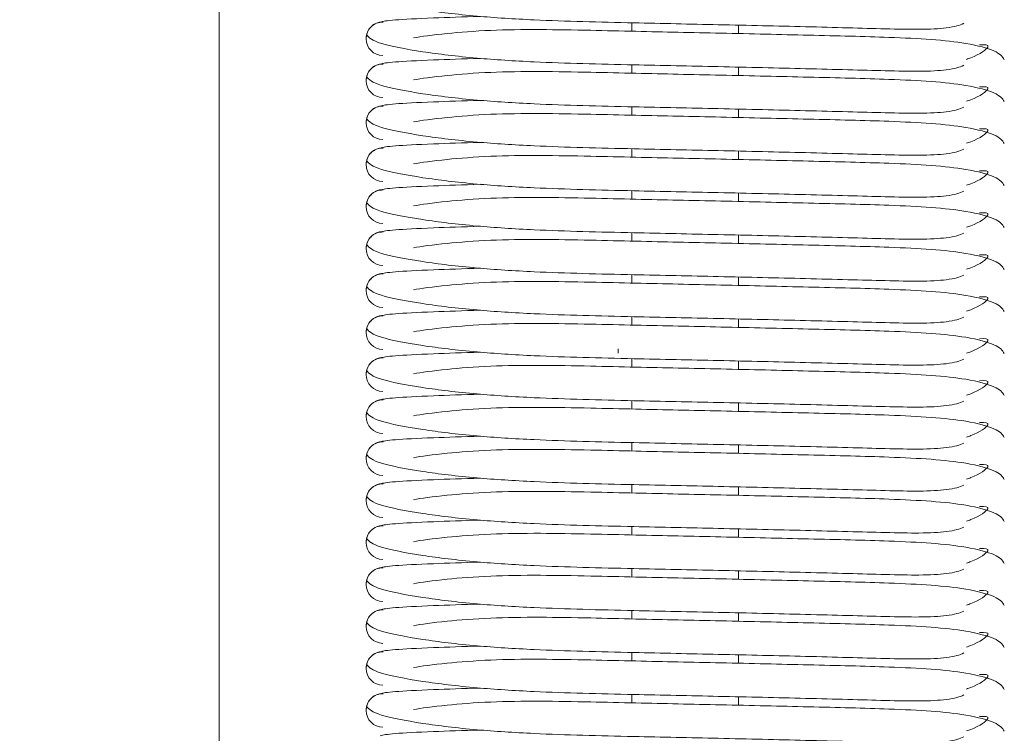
# Model space of a CAD drawing. Header units: millimetres. Extents: x 16720 to 74016, y 25810 to 81213.
# Tile 121 of 256: x 32332 to 32356, y 31702 to 31719. Entities that reach past the tile are written whole.
import ezdxf

# ---------------------------------------------------------------- set-up
doc = ezdxf.new("R2010")
doc.units = ezdxf.units.MM
doc.linetypes.add('DASHDOTX2', pattern=[50.8, 25.4, -12.7, 0, -12.7])
for name, color, linetype, lineweight in [('_OŚ', 165, 'DASHDOTX2', 9), ('_STOLARKA', 150, 'Continuous', 18), ('_WYMIAR', 151, 'Continuous', 9), ('_WYPOSAŻENIE', 157, 'Continuous', 5)]:
    doc.layers.add(name, color=color, linetype=linetype, lineweight=lineweight)

# ---------------------------------------------------------------- blocks, each defined once
blk = doc.blocks.new('brama 3m')
at = {"layer": '_STOLARKA'}
blk.add_lwpolyline([(150, -5), (-150, -5), (-150, 0), (150, 0)], close=True, dxfattribs=at)
at = {"layer": '_WYPOSAŻENIE', "linetype": 'Continuous'}
for p, q in [((-54.931, -14.83), (-54.731, -14.83)), ((-53.931, -14.83), (-53.731, -14.83)), ((-52.931, -14.83), (-52.731, -14.83)), ((-51.931, -14.83), (-51.731, -14.83)), ((-50.931, -14.83), (-50.731, -14.83)), ((-49.931, -14.83), (-49.731, -14.83)), ((-48.931, -14.83), (-48.731, -14.83)), ((-47.931, -14.83), (-47.731, -14.83)), ((-46.931, -14.83), (-46.731, -14.83)), ((-45.931, -14.83), (-45.731, -14.83)), ((-44.931, -14.83), (-44.731, -14.83)), ((-43.931, -14.83), (-43.731, -14.83)), ((-42.931, -14.83), (-42.731, -14.83)), ((-41.931, -14.83), (-41.731, -14.83)), ((-40.931, -14.83), (-40.731, -14.83)), ((-39.931, -14.83), (-39.731, -14.83)), ((-38.931, -14.83), (-38.731, -14.83)), ((-54.787, -17.37), (-54.987, -17.37)), ((-53.787, -17.37), (-53.987, -17.37)), ((-52.787, -17.37), (-52.987, -17.37)), ((-51.787, -17.37), (-51.987, -17.37)), ((-50.787, -17.37), (-50.987, -17.37)), ((-49.787, -17.37), (-49.987, -17.37)), ((-48.787, -17.37), (-48.987, -17.37)), ((-47.787, -17.37), (-47.987, -17.37)), ((-46.787, -17.37), (-46.987, -17.37)), ((-45.787, -17.37), (-45.987, -17.37)), ((-44.787, -17.37), (-44.987, -17.37)), ((-43.787, -17.37), (-43.987, -17.37)), ((-42.787, -17.37), (-42.987, -17.37)), ((-41.787, -17.37), (-41.987, -17.37)), ((-40.787, -17.37), (-40.987, -17.37)), ((-39.787, -17.37), (-39.987, -17.37)), ((-38.787, -17.37), (-38.987, -17.37))]:
    blk.add_line(p, q, dxfattribs=at)
for centre, radius, start, end in [((-55.109, -8.904), 0.404, 0.1973, 179.8027), ((-55.109, -8.896), 0.396, 358.9384, 90), ((-54.109, -8.904), 0.404, 0.1973, 179.8027), ((-54.109, -8.896), 0.396, 358.9384, 90), ((-53.109, -8.904), 0.404, 0.1973, 179.8027), ((-53.109, -8.896), 0.396, 358.9384, 90), ((-52.109, -8.904), 0.404, 0.1973, 179.8027), ((-52.109, -8.896), 0.396, 358.9384, 90), ((-51.109, -8.904), 0.404, 0.1973, 179.8027), ((-51.109, -8.896), 0.396, 358.9384, 90), ((-50.109, -8.904), 0.404, 0.1973, 179.8027), ((-50.109, -8.896), 0.396, 358.9384, 90), ((-49.109, -8.904), 0.404, 0.1973, 179.8027), ((-49.109, -8.896), 0.396, 358.9384, 90), ((-48.109, -8.904), 0.404, 0.1973, 179.8027), ((-48.109, -8.896), 0.396, 358.9384, 90), ((-47.109, -8.904), 0.404, 0.1973, 179.8027), ((-47.109, -8.896), 0.396, 358.9384, 90), ((-46.109, -8.904), 0.404, 0.1973, 179.8027), ((-46.109, -8.896), 0.396, 358.9384, 90), ((-45.109, -8.904), 0.404, 0.1973, 179.8027), ((-45.109, -8.896), 0.396, 358.9384, 90), ((-44.109, -8.904), 0.404, 0.1973, 179.8027), ((-44.109, -8.896), 0.396, 358.9384, 90), ((-43.109, -8.904), 0.404, 0.1973, 179.8027), ((-43.109, -8.896), 0.396, 358.9384, 90), ((-42.109, -8.904), 0.404, 0.1973, 179.8027), ((-42.109, -8.896), 0.396, 358.9384, 90), ((-41.109, -8.904), 0.404, 0.1973, 179.8027), ((-41.109, -8.896), 0.396, 358.9384, 90), ((-40.109, -8.904), 0.404, 0.1973, 179.8027), ((-40.109, -8.896), 0.396, 358.9384, 90), ((-39.109, -8.904), 0.404, 0.1973, 179.8027), ((-39.109, -8.896), 0.396, 358.9384, 90)]:
    blk.add_arc(centre, radius, start, end, dxfattribs=at)
for points, knots in [([(-55.743, -22.734), (-55.789, -22.646), (-55.857, -22.417), (-55.894, -21.736), (-55.87, -20.685), (-55.824, -19.039), (-55.776, -16.945), (-55.729, -14.706), (-55.684, -12.736), (-55.575, -11.035), (-55.414, -9.721), (-55.211, -8.7), (-55.087, -8.57), (-55.011, -8.512)], [0.0640253, 0.0640253, 0.0640253, 0.0640253, 0.1399369, 0.2025686, 0.2583744, 0.3579496, 0.4525325, 0.5410782, 0.650234, 0.7207096, 0.8017947, 0.8961873, 1, 1, 1, 1]), ([(-54.743, -22.734), (-54.789, -22.646), (-54.857, -22.417), (-54.894, -21.736), (-54.87, -20.685), (-54.824, -19.039), (-54.776, -16.945), (-54.729, -14.706), (-54.684, -12.736), (-54.575, -11.035), (-54.414, -9.721), (-54.211, -8.7), (-54.087, -8.57), (-54.011, -8.512)], [0.0640253, 0.0640253, 0.0640253, 0.0640253, 0.1399369, 0.2025686, 0.2583744, 0.3579496, 0.4525325, 0.5410782, 0.650234, 0.7207096, 0.8017947, 0.8961873, 1, 1, 1, 1]), ([(-53.743, -22.734), (-53.789, -22.646), (-53.857, -22.417), (-53.894, -21.736), (-53.87, -20.685), (-53.824, -19.039), (-53.776, -16.945), (-53.729, -14.706), (-53.684, -12.736), (-53.575, -11.035), (-53.414, -9.721), (-53.211, -8.7), (-53.087, -8.57), (-53.011, -8.512)], [0.0640253, 0.0640253, 0.0640253, 0.0640253, 0.1399369, 0.2025686, 0.2583744, 0.3579496, 0.4525325, 0.5410782, 0.650234, 0.7207096, 0.8017947, 0.8961873, 1, 1, 1, 1]), ([(-52.743, -22.734), (-52.789, -22.646), (-52.857, -22.417), (-52.894, -21.736), (-52.87, -20.685), (-52.824, -19.039), (-52.776, -16.945), (-52.729, -14.706), (-52.684, -12.736), (-52.575, -11.035), (-52.414, -9.721), (-52.211, -8.7), (-52.087, -8.57), (-52.011, -8.512)], [0.0640253, 0.0640253, 0.0640253, 0.0640253, 0.1399369, 0.2025686, 0.2583744, 0.3579496, 0.4525325, 0.5410782, 0.650234, 0.7207096, 0.8017947, 0.8961873, 1, 1, 1, 1]), ([(-51.743, -22.734), (-51.789, -22.646), (-51.857, -22.417), (-51.894, -21.736), (-51.87, -20.685), (-51.824, -19.039), (-51.776, -16.945), (-51.729, -14.706), (-51.684, -12.736), (-51.575, -11.035), (-51.414, -9.721), (-51.211, -8.7), (-51.087, -8.57), (-51.011, -8.512)], [0.0640253, 0.0640253, 0.0640253, 0.0640253, 0.1399369, 0.2025686, 0.2583744, 0.3579496, 0.4525325, 0.5410782, 0.650234, 0.7207096, 0.8017947, 0.8961873, 1, 1, 1, 1]), ([(-50.743, -22.734), (-50.789, -22.646), (-50.857, -22.417), (-50.894, -21.736), (-50.87, -20.685), (-50.824, -19.039), (-50.776, -16.945), (-50.729, -14.706), (-50.684, -12.736), (-50.575, -11.035), (-50.414, -9.721), (-50.211, -8.7), (-50.087, -8.57), (-50.011, -8.512)], [0.0640253, 0.0640253, 0.0640253, 0.0640253, 0.1399369, 0.2025686, 0.2583744, 0.3579496, 0.4525325, 0.5410782, 0.650234, 0.7207096, 0.8017947, 0.8961873, 1, 1, 1, 1]), ([(-49.743, -22.734), (-49.789, -22.646), (-49.857, -22.417), (-49.894, -21.736), (-49.87, -20.685), (-49.824, -19.039), (-49.776, -16.945), (-49.729, -14.706), (-49.684, -12.736), (-49.575, -11.035), (-49.414, -9.721), (-49.211, -8.7), (-49.087, -8.57), (-49.011, -8.512)], [0.0640253, 0.0640253, 0.0640253, 0.0640253, 0.1399369, 0.2025686, 0.2583744, 0.3579496, 0.4525325, 0.5410782, 0.650234, 0.7207096, 0.8017947, 0.8961873, 1, 1, 1, 1]), ([(-48.743, -22.734), (-48.789, -22.646), (-48.857, -22.417), (-48.894, -21.736), (-48.87, -20.685), (-48.824, -19.039), (-48.776, -16.945), (-48.729, -14.706), (-48.684, -12.736), (-48.575, -11.035), (-48.414, -9.721), (-48.211, -8.7), (-48.087, -8.57), (-48.011, -8.512)], [0.0640253, 0.0640253, 0.0640253, 0.0640253, 0.1399369, 0.2025686, 0.2583744, 0.3579496, 0.4525325, 0.5410782, 0.650234, 0.7207096, 0.8017947, 0.8961873, 1, 1, 1, 1]), ([(-47.743, -22.734), (-47.789, -22.646), (-47.857, -22.417), (-47.894, -21.736), (-47.87, -20.685), (-47.824, -19.039), (-47.776, -16.945), (-47.729, -14.706), (-47.684, -12.736), (-47.575, -11.035), (-47.414, -9.721), (-47.211, -8.7), (-47.087, -8.57), (-47.011, -8.512)], [0.0640253, 0.0640253, 0.0640253, 0.0640253, 0.1399369, 0.2025686, 0.2583744, 0.3579496, 0.4525325, 0.5410782, 0.650234, 0.7207096, 0.8017947, 0.8961873, 1, 1, 1, 1]), ([(-46.743, -22.734), (-46.789, -22.646), (-46.857, -22.417), (-46.894, -21.736), (-46.87, -20.685), (-46.824, -19.039), (-46.776, -16.945), (-46.729, -14.706), (-46.684, -12.736), (-46.575, -11.035), (-46.414, -9.721), (-46.211, -8.7), (-46.087, -8.57), (-46.011, -8.512)], [0.0640253, 0.0640253, 0.0640253, 0.0640253, 0.1399369, 0.2025686, 0.2583744, 0.3579496, 0.4525325, 0.5410782, 0.650234, 0.7207096, 0.8017947, 0.8961873, 1, 1, 1, 1]), ([(-45.743, -22.734), (-45.789, -22.646), (-45.857, -22.417), (-45.894, -21.736), (-45.87, -20.685), (-45.824, -19.039), (-45.776, -16.945), (-45.729, -14.706), (-45.684, -12.736), (-45.575, -11.035), (-45.414, -9.721), (-45.211, -8.7), (-45.087, -8.57), (-45.011, -8.512)], [0.0640253, 0.0640253, 0.0640253, 0.0640253, 0.1399369, 0.2025686, 0.2583744, 0.3579496, 0.4525325, 0.5410782, 0.650234, 0.7207096, 0.8017947, 0.8961873, 1, 1, 1, 1]), ([(-44.743, -22.734), (-44.789, -22.646), (-44.857, -22.417), (-44.894, -21.736), (-44.87, -20.685), (-44.824, -19.039), (-44.776, -16.945), (-44.729, -14.706), (-44.684, -12.736), (-44.575, -11.035), (-44.414, -9.721), (-44.211, -8.7), (-44.087, -8.57), (-44.011, -8.512)], [0.0640253, 0.0640253, 0.0640253, 0.0640253, 0.1399369, 0.2025686, 0.2583744, 0.3579496, 0.4525325, 0.5410782, 0.650234, 0.7207096, 0.8017947, 0.8961873, 1, 1, 1, 1]), ([(-43.743, -22.734), (-43.789, -22.646), (-43.857, -22.417), (-43.894, -21.736), (-43.87, -20.685), (-43.824, -19.039), (-43.776, -16.945), (-43.729, -14.706), (-43.684, -12.736), (-43.575, -11.035), (-43.414, -9.721), (-43.211, -8.7), (-43.087, -8.57), (-43.011, -8.512)], [0.0640253, 0.0640253, 0.0640253, 0.0640253, 0.1399369, 0.2025686, 0.2583744, 0.3579496, 0.4525325, 0.5410782, 0.650234, 0.7207096, 0.8017947, 0.8961873, 1, 1, 1, 1]), ([(-42.743, -22.734), (-42.789, -22.646), (-42.857, -22.417), (-42.894, -21.736), (-42.87, -20.685), (-42.824, -19.039), (-42.776, -16.945), (-42.729, -14.706), (-42.684, -12.736), (-42.575, -11.035), (-42.414, -9.721), (-42.211, -8.7), (-42.087, -8.57), (-42.011, -8.512)], [0.0640253, 0.0640253, 0.0640253, 0.0640253, 0.1399369, 0.2025686, 0.2583744, 0.3579496, 0.4525325, 0.5410782, 0.650234, 0.7207096, 0.8017947, 0.8961873, 1, 1, 1, 1]), ([(-41.743, -22.734), (-41.789, -22.646), (-41.857, -22.417), (-41.894, -21.736), (-41.87, -20.685), (-41.824, -19.039), (-41.776, -16.945), (-41.729, -14.706), (-41.684, -12.736), (-41.575, -11.035), (-41.414, -9.721), (-41.211, -8.7), (-41.087, -8.57), (-41.011, -8.512)], [0.0640253, 0.0640253, 0.0640253, 0.0640253, 0.1399369, 0.2025686, 0.2583744, 0.3579496, 0.4525325, 0.5410782, 0.650234, 0.7207096, 0.8017947, 0.8961873, 1, 1, 1, 1]), ([(-40.743, -22.734), (-40.789, -22.646), (-40.857, -22.417), (-40.894, -21.736), (-40.87, -20.685), (-40.824, -19.039), (-40.776, -16.945), (-40.729, -14.706), (-40.684, -12.736), (-40.575, -11.035), (-40.414, -9.721), (-40.211, -8.7), (-40.087, -8.57), (-40.011, -8.512)], [0.0640253, 0.0640253, 0.0640253, 0.0640253, 0.1399369, 0.2025686, 0.2583744, 0.3579496, 0.4525325, 0.5410782, 0.650234, 0.7207096, 0.8017947, 0.8961873, 1, 1, 1, 1]), ([(-39.743, -22.734), (-39.789, -22.646), (-39.857, -22.417), (-39.894, -21.736), (-39.87, -20.685), (-39.824, -19.039), (-39.776, -16.945), (-39.729, -14.706), (-39.684, -12.736), (-39.575, -11.035), (-39.414, -9.721), (-39.211, -8.7), (-39.087, -8.57), (-39.011, -8.512)], [0.0640253, 0.0640253, 0.0640253, 0.0640253, 0.1399369, 0.2025686, 0.2583744, 0.3579496, 0.4525325, 0.5410782, 0.650234, 0.7207096, 0.8017947, 0.8961873, 1, 1, 1, 1]), ([(-38.743, -22.734), (-38.789, -22.646), (-38.857, -22.417), (-38.894, -21.736), (-38.87, -20.685), (-38.824, -19.039), (-38.776, -16.945), (-38.729, -14.706), (-38.684, -12.736), (-38.575, -11.035), (-38.414, -9.721), (-38.211, -8.7), (-38.087, -8.57), (-38.011, -8.512)], [0.0640253, 0.0640253, 0.0640253, 0.0640253, 0.1399369, 0.2025686, 0.2583744, 0.3579496, 0.4525325, 0.5410782, 0.650234, 0.7207096, 0.8017947, 0.8961873, 1, 1, 1, 1]), ([(-55.713, -8.839), (-55.695, -8.909), (-55.665, -9.053), (-55.617, -9.982), (-55.59, -10.805), (-55.578, -11.224)], [0, 0, 0, 0, 0.0996276, 0.1902826, 0.2654772, 0.2654772, 0.2654772, 0.2654772]), ([(-54.713, -8.839), (-54.695, -8.909), (-54.665, -9.053), (-54.617, -9.982), (-54.59, -10.805), (-54.578, -11.224)], [0, 0, 0, 0, 0.0996276, 0.1902826, 0.2654772, 0.2654772, 0.2654772, 0.2654772]), ([(-53.713, -8.839), (-53.695, -8.909), (-53.665, -9.053), (-53.617, -9.982), (-53.59, -10.805), (-53.578, -11.224)], [0, 0, 0, 0, 0.0996276, 0.1902826, 0.2654772, 0.2654772, 0.2654772, 0.2654772]), ([(-52.713, -8.839), (-52.695, -8.909), (-52.665, -9.053), (-52.617, -9.982), (-52.59, -10.805), (-52.578, -11.224)], [0, 0, 0, 0, 0.0996276, 0.1902826, 0.2654772, 0.2654772, 0.2654772, 0.2654772]), ([(-51.713, -8.839), (-51.695, -8.909), (-51.665, -9.053), (-51.617, -9.982), (-51.59, -10.805), (-51.578, -11.224)], [0, 0, 0, 0, 0.0996276, 0.1902826, 0.2654772, 0.2654772, 0.2654772, 0.2654772]), ([(-50.713, -8.839), (-50.695, -8.909), (-50.665, -9.053), (-50.617, -9.982), (-50.59, -10.805), (-50.578, -11.224)], [0, 0, 0, 0, 0.0996276, 0.1902826, 0.2654772, 0.2654772, 0.2654772, 0.2654772]), ([(-49.713, -8.839), (-49.695, -8.909), (-49.665, -9.053), (-49.617, -9.982), (-49.59, -10.805), (-49.578, -11.224)], [0, 0, 0, 0, 0.0996276, 0.1902826, 0.2654772, 0.2654772, 0.2654772, 0.2654772]), ([(-48.713, -8.839), (-48.695, -8.909), (-48.665, -9.053), (-48.617, -9.982), (-48.59, -10.805), (-48.578, -11.224)], [0, 0, 0, 0, 0.0996276, 0.1902826, 0.2654772, 0.2654772, 0.2654772, 0.2654772]), ([(-47.713, -8.839), (-47.695, -8.909), (-47.665, -9.053), (-47.617, -9.982), (-47.59, -10.805), (-47.578, -11.224)], [0, 0, 0, 0, 0.0996276, 0.1902826, 0.2654772, 0.2654772, 0.2654772, 0.2654772]), ([(-46.713, -8.839), (-46.695, -8.909), (-46.665, -9.053), (-46.617, -9.982), (-46.59, -10.805), (-46.578, -11.224)], [0, 0, 0, 0, 0.0996276, 0.1902826, 0.2654772, 0.2654772, 0.2654772, 0.2654772]), ([(-45.713, -8.839), (-45.695, -8.909), (-45.665, -9.053), (-45.617, -9.982), (-45.59, -10.805), (-45.578, -11.224)], [0, 0, 0, 0, 0.0996276, 0.1902826, 0.2654772, 0.2654772, 0.2654772, 0.2654772]), ([(-44.713, -8.839), (-44.695, -8.909), (-44.665, -9.053), (-44.617, -9.982), (-44.59, -10.805), (-44.578, -11.224)], [0, 0, 0, 0, 0.0996276, 0.1902826, 0.2654772, 0.2654772, 0.2654772, 0.2654772]), ([(-43.713, -8.839), (-43.695, -8.909), (-43.665, -9.053), (-43.617, -9.982), (-43.59, -10.805), (-43.578, -11.224)], [0, 0, 0, 0, 0.0996276, 0.1902826, 0.2654772, 0.2654772, 0.2654772, 0.2654772]), ([(-42.713, -8.839), (-42.695, -8.909), (-42.665, -9.053), (-42.617, -9.982), (-42.59, -10.805), (-42.578, -11.224)], [0, 0, 0, 0, 0.0996276, 0.1902826, 0.2654772, 0.2654772, 0.2654772, 0.2654772]), ([(-41.713, -8.839), (-41.695, -8.909), (-41.665, -9.053), (-41.617, -9.982), (-41.59, -10.805), (-41.578, -11.224)], [0, 0, 0, 0, 0.0996276, 0.1902826, 0.2654772, 0.2654772, 0.2654772, 0.2654772]), ([(-40.713, -8.839), (-40.695, -8.909), (-40.665, -9.053), (-40.617, -9.982), (-40.59, -10.805), (-40.578, -11.224)], [0, 0, 0, 0, 0.0996276, 0.1902826, 0.2654772, 0.2654772, 0.2654772, 0.2654772]), ([(-39.713, -8.839), (-39.695, -8.909), (-39.665, -9.053), (-39.617, -9.982), (-39.59, -10.805), (-39.578, -11.224)], [0, 0, 0, 0, 0.0996276, 0.1902826, 0.2654772, 0.2654772, 0.2654772, 0.2654772]), ([(-38.713, -8.839), (-38.695, -8.909), (-38.665, -9.053), (-38.617, -9.982), (-38.59, -10.805), (-38.578, -11.224)], [0, 0, 0, 0, 0.0996276, 0.1902826, 0.2654772, 0.2654772, 0.2654772, 0.2654772]), ([(-55.092, -9.626), (-55.092, -9.626), (-55.058, -9.805), (-54.988, -10.335), (-54.902, -11.387), (-54.886, -12.573), (-54.906, -13.765), (-54.941, -15.217), (-54.977, -17.007), (-55.028, -19.12), (-55.073, -21.146), (-55.164, -22.686), (-55.408, -23.56), (-55.532, -23.655), (-55.609, -23.7)], [0.0946854, 0.0946854, 0.0946854, 0.0946854, 0.0946882, 0.1812994, 0.2574146, 0.3257145, 0.3854913, 0.435033, 0.5251888, 0.6212237, 0.722429, 0.8456905, 0.919985, 1, 1, 1, 1]), ([(-54.092, -9.626), (-54.092, -9.626), (-54.058, -9.805), (-53.988, -10.335), (-53.902, -11.387), (-53.886, -12.573), (-53.906, -13.765), (-53.941, -15.217), (-53.977, -17.007), (-54.028, -19.12), (-54.073, -21.146), (-54.164, -22.686), (-54.408, -23.56), (-54.532, -23.655), (-54.609, -23.7)], [0.0946854, 0.0946854, 0.0946854, 0.0946854, 0.0946882, 0.1812994, 0.2574146, 0.3257145, 0.3854913, 0.435033, 0.5251888, 0.6212237, 0.722429, 0.8456905, 0.919985, 1, 1, 1, 1]), ([(-53.092, -9.626), (-53.092, -9.626), (-53.058, -9.805), (-52.988, -10.335), (-52.902, -11.387), (-52.886, -12.573), (-52.906, -13.765), (-52.941, -15.217), (-52.977, -17.007), (-53.028, -19.12), (-53.073, -21.146), (-53.164, -22.686), (-53.408, -23.56), (-53.532, -23.655), (-53.609, -23.7)], [0.0946854, 0.0946854, 0.0946854, 0.0946854, 0.0946882, 0.1812994, 0.2574146, 0.3257145, 0.3854913, 0.435033, 0.5251888, 0.6212237, 0.722429, 0.8456905, 0.919985, 1, 1, 1, 1]), ([(-52.092, -9.626), (-52.092, -9.626), (-52.058, -9.805), (-51.988, -10.335), (-51.902, -11.387), (-51.886, -12.573), (-51.906, -13.765), (-51.941, -15.217), (-51.977, -17.007), (-52.028, -19.12), (-52.073, -21.146), (-52.164, -22.686), (-52.408, -23.56), (-52.532, -23.655), (-52.609, -23.7)], [0.0946854, 0.0946854, 0.0946854, 0.0946854, 0.0946882, 0.1812994, 0.2574146, 0.3257145, 0.3854913, 0.435033, 0.5251888, 0.6212237, 0.722429, 0.8456905, 0.919985, 1, 1, 1, 1]), ([(-51.092, -9.626), (-51.092, -9.626), (-51.058, -9.805), (-50.988, -10.335), (-50.902, -11.387), (-50.886, -12.573), (-50.906, -13.765), (-50.941, -15.217), (-50.977, -17.007), (-51.028, -19.12), (-51.073, -21.146), (-51.164, -22.686), (-51.408, -23.56), (-51.532, -23.655), (-51.609, -23.7)], [0.0946854, 0.0946854, 0.0946854, 0.0946854, 0.0946882, 0.1812994, 0.2574146, 0.3257145, 0.3854913, 0.435033, 0.5251888, 0.6212237, 0.722429, 0.8456905, 0.919985, 1, 1, 1, 1]), ([(-50.092, -9.626), (-50.092, -9.626), (-50.058, -9.805), (-49.988, -10.335), (-49.902, -11.387), (-49.886, -12.573), (-49.906, -13.765), (-49.941, -15.217), (-49.977, -17.007), (-50.028, -19.12), (-50.073, -21.146), (-50.164, -22.686), (-50.408, -23.56), (-50.532, -23.655), (-50.609, -23.7)], [0.0946854, 0.0946854, 0.0946854, 0.0946854, 0.0946882, 0.1812994, 0.2574146, 0.3257145, 0.3854913, 0.435033, 0.5251888, 0.6212237, 0.722429, 0.8456905, 0.919985, 1, 1, 1, 1]), ([(-49.092, -9.626), (-49.092, -9.626), (-49.058, -9.805), (-48.988, -10.335), (-48.902, -11.387), (-48.886, -12.573), (-48.906, -13.765), (-48.941, -15.217), (-48.977, -17.007), (-49.028, -19.12), (-49.073, -21.146), (-49.164, -22.686), (-49.408, -23.56), (-49.532, -23.655), (-49.609, -23.7)], [0.0946854, 0.0946854, 0.0946854, 0.0946854, 0.0946882, 0.1812994, 0.2574146, 0.3257145, 0.3854913, 0.435033, 0.5251888, 0.6212237, 0.722429, 0.8456905, 0.919985, 1, 1, 1, 1]), ([(-48.092, -9.626), (-48.092, -9.626), (-48.058, -9.805), (-47.988, -10.335), (-47.902, -11.387), (-47.886, -12.573), (-47.906, -13.765), (-47.941, -15.217), (-47.977, -17.007), (-48.028, -19.12), (-48.073, -21.146), (-48.164, -22.686), (-48.408, -23.56), (-48.532, -23.655), (-48.609, -23.7)], [0.0946854, 0.0946854, 0.0946854, 0.0946854, 0.0946882, 0.1812994, 0.2574146, 0.3257145, 0.3854913, 0.435033, 0.5251888, 0.6212237, 0.722429, 0.8456905, 0.919985, 1, 1, 1, 1]), ([(-47.092, -9.626), (-47.092, -9.626), (-47.058, -9.805), (-46.988, -10.335), (-46.902, -11.387), (-46.886, -12.573), (-46.906, -13.765), (-46.941, -15.217), (-46.977, -17.007), (-47.028, -19.12), (-47.073, -21.146), (-47.164, -22.686), (-47.408, -23.56), (-47.532, -23.655), (-47.609, -23.7)], [0.0946854, 0.0946854, 0.0946854, 0.0946854, 0.0946882, 0.1812994, 0.2574146, 0.3257145, 0.3854913, 0.435033, 0.5251888, 0.6212237, 0.722429, 0.8456905, 0.919985, 1, 1, 1, 1]), ([(-46.092, -9.626), (-46.092, -9.626), (-46.058, -9.805), (-45.988, -10.335), (-45.902, -11.387), (-45.886, -12.573), (-45.906, -13.765), (-45.941, -15.217), (-45.977, -17.007), (-46.028, -19.12), (-46.073, -21.146), (-46.164, -22.686), (-46.408, -23.56), (-46.532, -23.655), (-46.609, -23.7)], [0.0946854, 0.0946854, 0.0946854, 0.0946854, 0.0946882, 0.1812994, 0.2574146, 0.3257145, 0.3854913, 0.435033, 0.5251888, 0.6212237, 0.722429, 0.8456905, 0.919985, 1, 1, 1, 1]), ([(-45.092, -9.626), (-45.092, -9.626), (-45.058, -9.805), (-44.988, -10.335), (-44.902, -11.387), (-44.886, -12.573), (-44.906, -13.765), (-44.941, -15.217), (-44.977, -17.007), (-45.028, -19.12), (-45.073, -21.146), (-45.164, -22.686), (-45.408, -23.56), (-45.532, -23.655), (-45.609, -23.7)], [0.0946854, 0.0946854, 0.0946854, 0.0946854, 0.0946882, 0.1812994, 0.2574146, 0.3257145, 0.3854913, 0.435033, 0.5251888, 0.6212237, 0.722429, 0.8456905, 0.919985, 1, 1, 1, 1]), ([(-44.092, -9.626), (-44.092, -9.626), (-44.058, -9.805), (-43.988, -10.335), (-43.902, -11.387), (-43.886, -12.573), (-43.906, -13.765), (-43.941, -15.217), (-43.977, -17.007), (-44.028, -19.12), (-44.073, -21.146), (-44.164, -22.686), (-44.408, -23.56), (-44.532, -23.655), (-44.609, -23.7)], [0.0946854, 0.0946854, 0.0946854, 0.0946854, 0.0946882, 0.1812994, 0.2574146, 0.3257145, 0.3854913, 0.435033, 0.5251888, 0.6212237, 0.722429, 0.8456905, 0.919985, 1, 1, 1, 1]), ([(-43.092, -9.626), (-43.092, -9.626), (-43.058, -9.805), (-42.988, -10.335), (-42.902, -11.387), (-42.886, -12.573), (-42.906, -13.765), (-42.941, -15.217), (-42.977, -17.007), (-43.028, -19.12), (-43.073, -21.146), (-43.164, -22.686), (-43.408, -23.56), (-43.532, -23.655), (-43.609, -23.7)], [0.0946854, 0.0946854, 0.0946854, 0.0946854, 0.0946882, 0.1812994, 0.2574146, 0.3257145, 0.3854913, 0.435033, 0.5251888, 0.6212237, 0.722429, 0.8456905, 0.919985, 1, 1, 1, 1]), ([(-42.092, -9.626), (-42.092, -9.626), (-42.058, -9.805), (-41.988, -10.335), (-41.902, -11.387), (-41.886, -12.573), (-41.906, -13.765), (-41.941, -15.217), (-41.977, -17.007), (-42.028, -19.12), (-42.073, -21.146), (-42.164, -22.686), (-42.408, -23.56), (-42.532, -23.655), (-42.609, -23.7)], [0.0946854, 0.0946854, 0.0946854, 0.0946854, 0.0946882, 0.1812994, 0.2574146, 0.3257145, 0.3854913, 0.435033, 0.5251888, 0.6212237, 0.722429, 0.8456905, 0.919985, 1, 1, 1, 1]), ([(-41.092, -9.626), (-41.092, -9.626), (-41.058, -9.805), (-40.988, -10.335), (-40.902, -11.387), (-40.886, -12.573), (-40.906, -13.765), (-40.941, -15.217), (-40.977, -17.007), (-41.028, -19.12), (-41.073, -21.146), (-41.164, -22.686), (-41.408, -23.56), (-41.532, -23.655), (-41.609, -23.7)], [0.0946854, 0.0946854, 0.0946854, 0.0946854, 0.0946882, 0.1812994, 0.2574146, 0.3257145, 0.3854913, 0.435033, 0.5251888, 0.6212237, 0.722429, 0.8456905, 0.919985, 1, 1, 1, 1]), ([(-40.092, -9.626), (-40.092, -9.626), (-40.058, -9.805), (-39.988, -10.335), (-39.902, -11.387), (-39.886, -12.573), (-39.906, -13.765), (-39.941, -15.217), (-39.977, -17.007), (-40.028, -19.12), (-40.073, -21.146), (-40.164, -22.686), (-40.408, -23.56), (-40.532, -23.655), (-40.609, -23.7)], [0.0946854, 0.0946854, 0.0946854, 0.0946854, 0.0946882, 0.1812994, 0.2574146, 0.3257145, 0.3854913, 0.435033, 0.5251888, 0.6212237, 0.722429, 0.8456905, 0.919985, 1, 1, 1, 1]), ([(-39.092, -9.626), (-39.092, -9.626), (-39.058, -9.805), (-38.988, -10.335), (-38.902, -11.387), (-38.886, -12.573), (-38.906, -13.765), (-38.941, -15.217), (-38.977, -17.007), (-39.028, -19.12), (-39.073, -21.146), (-39.164, -22.686), (-39.408, -23.56), (-39.532, -23.655), (-39.609, -23.7)], [0.0946854, 0.0946854, 0.0946854, 0.0946854, 0.0946882, 0.1812994, 0.2574146, 0.3257145, 0.3854913, 0.435033, 0.5251888, 0.6212237, 0.722429, 0.8456905, 0.919985, 1, 1, 1, 1]), ([(-55.256, -23.112), (-55.254, -23.241), (-55.244, -23.432), (-55.496, -23.108), (-55.59, -22.836), (-55.601, -22.8)], [0, 0, 0, 0, 0.0759817, 0.1492418, 0.1598644, 0.1598644, 0.1598644, 0.1598644]), ([(-54.256, -23.112), (-54.254, -23.241), (-54.244, -23.432), (-54.496, -23.108), (-54.59, -22.836), (-54.601, -22.8)], [0, 0, 0, 0, 0.0759817, 0.1492418, 0.1598644, 0.1598644, 0.1598644, 0.1598644]), ([(-53.256, -23.112), (-53.254, -23.241), (-53.244, -23.432), (-53.496, -23.108), (-53.59, -22.836), (-53.601, -22.8)], [0, 0, 0, 0, 0.0759817, 0.1492418, 0.1598644, 0.1598644, 0.1598644, 0.1598644]), ([(-52.256, -23.112), (-52.254, -23.241), (-52.244, -23.432), (-52.496, -23.108), (-52.59, -22.836), (-52.601, -22.8)], [0, 0, 0, 0, 0.0759817, 0.1492418, 0.1598644, 0.1598644, 0.1598644, 0.1598644]), ([(-51.256, -23.112), (-51.254, -23.241), (-51.244, -23.432), (-51.496, -23.108), (-51.59, -22.836), (-51.601, -22.8)], [0, 0, 0, 0, 0.0759817, 0.1492418, 0.1598644, 0.1598644, 0.1598644, 0.1598644]), ([(-50.256, -23.112), (-50.254, -23.241), (-50.244, -23.432), (-50.496, -23.108), (-50.59, -22.836), (-50.601, -22.8)], [0, 0, 0, 0, 0.0759817, 0.1492418, 0.1598644, 0.1598644, 0.1598644, 0.1598644]), ([(-49.256, -23.112), (-49.254, -23.241), (-49.244, -23.432), (-49.496, -23.108), (-49.59, -22.836), (-49.601, -22.8)], [0, 0, 0, 0, 0.0759817, 0.1492418, 0.1598644, 0.1598644, 0.1598644, 0.1598644]), ([(-48.256, -23.112), (-48.254, -23.241), (-48.244, -23.432), (-48.496, -23.108), (-48.59, -22.836), (-48.601, -22.8)], [0, 0, 0, 0, 0.0759817, 0.1492418, 0.1598644, 0.1598644, 0.1598644, 0.1598644]), ([(-47.256, -23.112), (-47.254, -23.241), (-47.244, -23.432), (-47.496, -23.108), (-47.59, -22.836), (-47.601, -22.8)], [0, 0, 0, 0, 0.0759817, 0.1492418, 0.1598644, 0.1598644, 0.1598644, 0.1598644]), ([(-46.256, -23.112), (-46.254, -23.241), (-46.244, -23.432), (-46.496, -23.108), (-46.59, -22.836), (-46.601, -22.8)], [0, 0, 0, 0, 0.0759817, 0.1492418, 0.1598644, 0.1598644, 0.1598644, 0.1598644]), ([(-45.256, -23.112), (-45.254, -23.241), (-45.244, -23.432), (-45.496, -23.108), (-45.59, -22.836), (-45.601, -22.8)], [0, 0, 0, 0, 0.0759817, 0.1492418, 0.1598644, 0.1598644, 0.1598644, 0.1598644]), ([(-44.256, -23.112), (-44.254, -23.241), (-44.244, -23.432), (-44.496, -23.108), (-44.59, -22.836), (-44.601, -22.8)], [0, 0, 0, 0, 0.0759817, 0.1492418, 0.1598644, 0.1598644, 0.1598644, 0.1598644]), ([(-43.256, -23.112), (-43.254, -23.241), (-43.244, -23.432), (-43.496, -23.108), (-43.59, -22.836), (-43.601, -22.8)], [0, 0, 0, 0, 0.0759817, 0.1492418, 0.1598644, 0.1598644, 0.1598644, 0.1598644]), ([(-42.256, -23.112), (-42.254, -23.241), (-42.244, -23.432), (-42.496, -23.108), (-42.59, -22.836), (-42.601, -22.8)], [0, 0, 0, 0, 0.0759817, 0.1492418, 0.1598644, 0.1598644, 0.1598644, 0.1598644]), ([(-41.256, -23.112), (-41.254, -23.241), (-41.244, -23.432), (-41.496, -23.108), (-41.59, -22.836), (-41.601, -22.8)], [0, 0, 0, 0, 0.0759817, 0.1492418, 0.1598644, 0.1598644, 0.1598644, 0.1598644]), ([(-40.256, -23.112), (-40.254, -23.241), (-40.244, -23.432), (-40.496, -23.108), (-40.59, -22.836), (-40.601, -22.8)], [0, 0, 0, 0, 0.0759817, 0.1492418, 0.1598644, 0.1598644, 0.1598644, 0.1598644]), ([(-39.256, -23.112), (-39.254, -23.241), (-39.244, -23.432), (-39.496, -23.108), (-39.59, -22.836), (-39.601, -22.8)], [0, 0, 0, 0, 0.0759817, 0.1492418, 0.1598644, 0.1598644, 0.1598644, 0.1598644])]:
    blk.add_open_spline(points, degree=3, knots=knots, dxfattribs=at)

msp = doc.modelspace()

# ---------------------------------------------------------------- linework, layer by layer
at = {"layer": '_OŚ'}
msp.add_line((32346.709, 29280.425), (32346.709, 33191.238), dxfattribs=at)

# ---------------------------------------------------------------- block references
at = {"layer": '_WYMIAR', "rotation": 90}
msp.add_blockref('brama 3m', (32332.209, 31757.425), dxfattribs=at)

doc.saveas('drawing.dxf')
